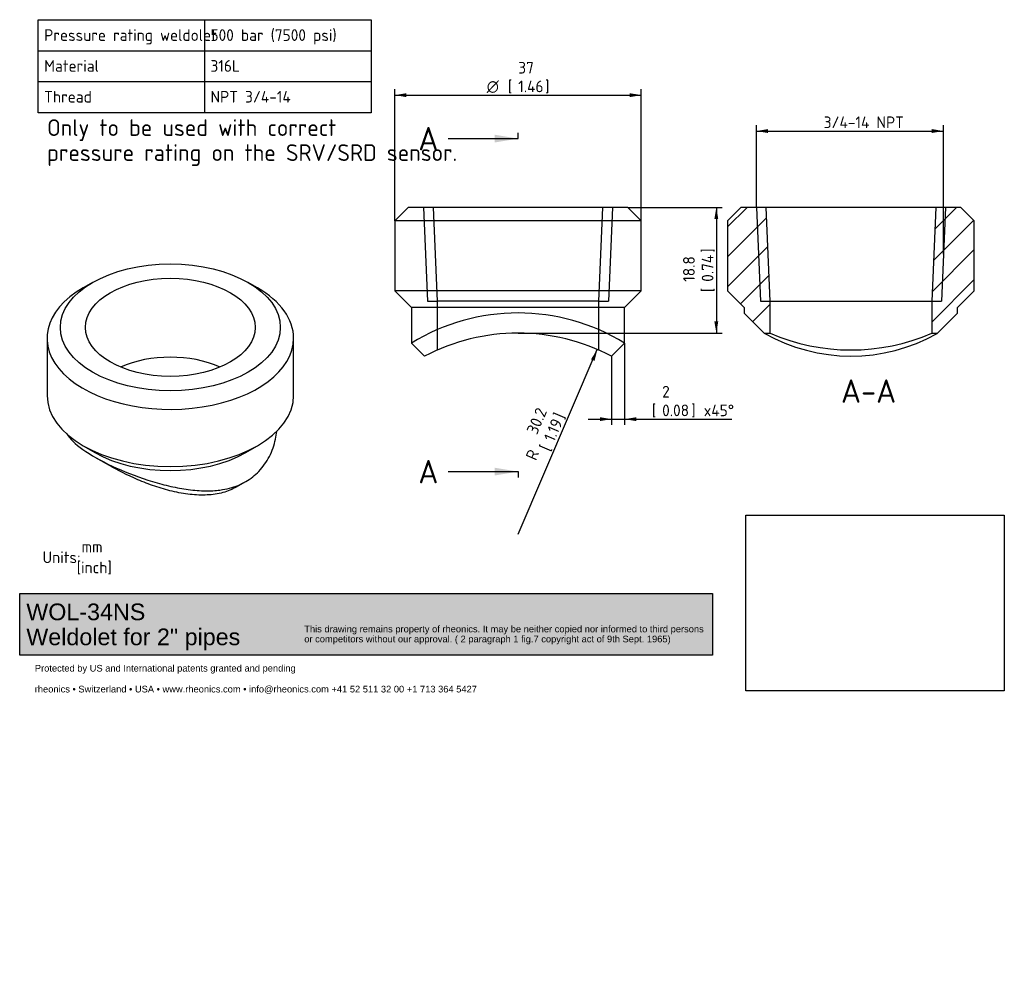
# Model space of a CAD drawing. Header units: millimetres. Extents: x 0 to 296, y -85 to 203.
import ezdxf
from ezdxf.entities.mleader import LeaderData, LeaderLine
from ezdxf.enums import TextEntityAlignment as Align
from ezdxf.lldxf.tags import DXFTag
from ezdxf.math import Vec2, Vec3

# ---------------------------------------------------------------- set-up
doc = ezdxf.new("R2010")
doc.units = ezdxf.units.MM
doc.layers.add('10735_A', color=7, linetype='Continuous')
doc.layers.add('Default', color=7, linetype='Continuous')
doc.styles.add('SEACAD_Solid_Edge_ISO', font='seiso.ttf')
doc.styles.add('SEACAD_Solid_Edge_ISO1_Symbols', font='semeci1.ttf')
tags = doc.linetypes.add('CENTER2', pattern=[28.575, 19.05, -3.175, 3.175, -3.175]).pattern_tags.tags
tags[10:11] = [DXFTag(74, 4), DXFTag(75, 0), DXFTag(340, '0'), DXFTag(46, 0.0), DXFTag(50, 0.0), DXFTag(44, 0.0), DXFTag(45, 0.0)]
tags[8:9] = [DXFTag(74, 4), DXFTag(75, 0), DXFTag(340, '0'), DXFTag(46, 0.0), DXFTag(50, 0.0), DXFTag(44, 0.0), DXFTag(45, 0.0)]
tags[6:7] = [DXFTag(74, 4), DXFTag(75, 0), DXFTag(340, '0'), DXFTag(46, 0.0), DXFTag(50, 0.0), DXFTag(44, 0.0), DXFTag(45, 0.0)]
tags[4:5] = [DXFTag(74, 4), DXFTag(75, 0), DXFTag(340, '0'), DXFTag(46, 0.0), DXFTag(50, 0.0), DXFTag(44, 0.0), DXFTag(45, 0.0)]
tags = doc.linetypes.add('HIDDEN2', pattern=[4.7625, 3.175, -1.5875]).pattern_tags.tags
tags[6:7] = [DXFTag(74, 4), DXFTag(75, 0), DXFTag(340, '0'), DXFTag(46, 0.0), DXFTag(50, 0.0), DXFTag(44, 0.0), DXFTag(45, 0.0)]
tags[4:5] = [DXFTag(74, 4), DXFTag(75, 0), DXFTag(340, '0'), DXFTag(46, 0.0), DXFTag(50, 0.0), DXFTag(44, 0.0), DXFTag(45, 0.0)]
doc.dimstyles.new('Rheonics_Publish', dxfattribs={"dimtxt": 3.5, "dimasz": 3.5, "dimexe": 1.75, "dimexo": 0, "dimgap": 0.875, "dimtad": 1, "dimdec": 1, "dimlfac": 0.5, "dimdsep": 46, "dimtxsty": 'SEACAD_Solid_Edge_ISO', "dimblk1": '_SE_FILLED', "dimblk2": '_SE_FILLED', "dimsah": 1, "dimcen": 1.75, "dimazin": 0, "dimtfac": 0.5, "dimtdec": 3, "dimtmove": 0, "dimatfit": 3, "dimfxl": 1, "dimarcsym": 0})
picture_1 = doc.add_image_def('image1.jpg', size_in_pixel=(1363, 928))

# ---------------------------------------------------------------- blocks, each defined once
blk = doc.blocks.new('_DOT')
at = {"color": 0}
blk.add_line((0, 0), (-1, 0), dxfattribs=at)
at = {"color": 0, "const_width": 0.333}
blk.add_lwpolyline([(-0.1665, 0, 1), (0.1665, 0, 1)], format="xyb", close=True, dxfattribs=at)
blk = doc.blocks.new('SE')
at = {"layer": 'Default', "color": 7, "linetype": 'Continuous'}
for p, q in [((55.73, 203.01), (55.73, 193.69)), ((5.73, 193.69), (105.73, 193.69)), ((55.73, 193.69), (55.73, 184.43)), ((5.73, 184.43), (105.73, 184.43)), ((55.73, 184.43), (55.73, 175.11))]:
    blk.add_line(p, q, dxfattribs=at)
blk.add_lwpolyline([(5.73, 175.11), (5.73, 203.01), (105.73, 203.01), (105.73, 175.11), (5.73, 175.11)], dxfattribs=at)
at = {"layer": 'Default', "color": 7, "linetype": 'Continuous', "style": 'SEACAD_Solid_Edge_ISO'}
for s, p in [('Pressure rating weldolet', (7.57, 200.14)), ('500 bar (7500 psi)', (57.49, 200.14)), ('Material', (7.57, 190.89)), ('316L', (57.49, 190.89)), ('Thread', (7.57, 181.64)), ('NPT 3/4-14', (57.49, 181.64))]:
    blk.add_text(s, height=3.5, dxfattribs=at).set_placement(p, align=Align.TOP_LEFT)
blk = doc.blocks.new('SE1')
at = {"layer": '10735_A', "color": 7, "linetype": 'Continuous'}
for p, q in [((116.77, 146.68), (112.77, 142.68)), ((182.77, 146.68), (116.77, 146.68)), ((186.77, 142.68), (182.77, 146.68)), ((186.77, 142.68), (112.77, 142.68)), ((112.77, 142.68), (112.77, 121.68)), ((186.77, 121.68), (186.77, 142.68)), ((186.77, 121.68), (112.77, 121.68)), ((112.77, 121.68), (117.77, 116.68)), ((181.77, 116.68), (186.77, 121.68)), ((181.77, 116.68), (117.77, 116.68)), ((117.77, 116.68), (117.77, 105.98)), ((181.77, 105.98), (181.77, 116.68)), ((117.77, 105.98), (121.7, 102.05)), ((177.84, 102.05), (181.77, 105.98))]:
    blk.add_line(p, q, dxfattribs=at)
at = {"layer": '10735_A', "color": 7, "linetype": 'HIDDEN2'}
for p, q in [((121.4, 146.68), (122.63, 118.57)), ((124.3, 146.68), (125.53, 118.57)), ((174.01, 118.57), (175.24, 146.68)), ((178.14, 146.68), (176.91, 118.57)), ((122.63, 118.57), (125.53, 118.57)), ((174.01, 118.57), (125.53, 118.57)), ((125.53, 118.57), (125.53, 103.89)), ((174.01, 103.9), (174.01, 118.57)), ((174.01, 118.57), (176.91, 118.57))]:
    blk.add_line(p, q, dxfattribs=at)
at = {"layer": '10735_A', "color": 7, "linetype": 'Continuous'}
for centre, radius, start, end in [((149.77, 53.84), 61.18, 58.462, 121.538), ((149.77, 48.68), 60.3, 62.2592, 117.7408)]:
    blk.add_arc(centre, radius, start, end, dxfattribs=at)
blk = doc.blocks.new('SE3')
at = {"color": 7, "linetype": 'Continuous', "style": 'SEACAD_Solid_Edge_ISO'}
blk.add_text('A', height=7, dxfattribs=at).set_placement((119.86, 170.83), align=Align.TOP_LEFT)
blk = doc.blocks.new('SE4')
at = {"color": 7, "linetype": 'Continuous', "style": 'SEACAD_Solid_Edge_ISO'}
blk.add_text('A', height=7, dxfattribs=at).set_placement((119.86, 70.92), align=Align.TOP_LEFT)
blk = doc.blocks.new('SEANNOT_GROUP2')
at = {"linetype": 'Continuous'}
blk.add_hatch(color=7, dxfattribs=at).paths.add_polyline_path([(142.77, 166.17), (149.77, 167.33), (142.77, 168.5)])
at = {"color": 7, "linetype": 'Continuous'}
blk.add_lwpolyline([(128.77, 167.33), (149.77, 167.33)], dxfattribs=at)
blk = doc.blocks.new('SEANNOT_GROUP3')
at = {"linetype": 'Continuous'}
blk.add_hatch(color=7, dxfattribs=at).paths.add_polyline_path([(142.77, 66.26), (149.77, 67.42), (142.77, 68.59)])
at = {"color": 7, "linetype": 'Continuous'}
blk.add_lwpolyline([(128.77, 67.42), (149.77, 67.42)], dxfattribs=at)
blk = doc.blocks.new('SE2')
at = {"layer": 'Default', "color": 7, "linetype": 'CENTER2'}
for p, q in [((149.77, 167.33), (149.77, 169.08)), ((149.77, 67.42), (149.77, 65.67))]:
    blk.add_line(p, q, dxfattribs=at)
at = {"layer": 'Default', "color": 7, "linetype": 'CENTER2', "const_width": 0.0005}
blk.add_lwpolyline([(149.77, 167.33), (149.77, 67.42)], dxfattribs=at)
at = {"layer": 'Default'}
for name in ['SE3', 'SEANNOT_GROUP2', 'SE4', 'SEANNOT_GROUP3']:
    blk.add_blockref(name, (0, 0), dxfattribs=at)
blk = doc.blocks.new('SE5')
at = {"layer": '10735_A', "linetype": 'Continuous'}
h = blk.add_hatch(dxfattribs=at)
h.set_pattern_fill('LINE', scale=2, angle=45, style=0)
h.paths.add_polyline_path([(223.68, 108.98), (225.44, 108.98), (225.44, 118.57), (224.21, 146.68), (216.68, 146.68), (212.68, 142.68), (212.68, 121.68), (217.68, 116.68), (217.68, 114.97)])
h = blk.add_hatch(dxfattribs=at)
h.set_pattern_fill('LINE', scale=2, angle=45, style=0)
h.paths.add_polyline_path([(281.68, 114.98), (281.68, 116.68), (286.68, 121.68), (286.68, 142.68), (282.68, 146.68), (275.15, 146.68), (273.92, 118.57), (273.92, 108.98), (275.68, 108.98)])
at = {"layer": '10735_A', "color": 7, "linetype": 'Continuous'}
for p, q in [((212.68, 142.68), (216.68, 146.68)), ((224.21, 146.68), (216.68, 146.68)), ((221.31, 146.68), (222.54, 118.57)), ((275.15, 146.68), (224.21, 146.68)), ((225.44, 118.57), (224.21, 146.68)), ((275.15, 146.68), (273.92, 118.57)), ((282.68, 146.68), (275.15, 146.68)), ((278.05, 146.68), (276.82, 118.57)), ((282.68, 146.68), (286.68, 142.68)), ((212.68, 142.68), (212.68, 121.68)), ((286.68, 121.68), (286.68, 142.68)), ((212.68, 121.68), (217.68, 116.68)), ((281.68, 116.68), (286.68, 121.68)), ((222.54, 118.57), (225.44, 118.57)), ((225.44, 118.57), (273.92, 118.57)), ((225.44, 108.98), (225.44, 118.57)), ((273.92, 118.57), (273.92, 108.98)), ((273.92, 118.57), (276.82, 118.57)), ((217.68, 116.68), (217.68, 114.97)), ((281.68, 114.98), (281.68, 116.68)), ((223.68, 108.98), (217.68, 114.97)), ((281.68, 114.98), (275.68, 108.98)), ((223.68, 108.98), (225.44, 108.98)), ((273.92, 108.98), (275.68, 108.98)), ((275.66, 108.97), (275.67, 108.97))]:
    blk.add_line(p, q, dxfattribs=at)
for centre, radius, start, end in [((253.79, 182.05), 76.18, 241.7025, 241.7667), ((249.68, 154.55), 52.47, 240.2946, 299.5348), ((249.68, 164.57), 60.64, 246.4391, 293.5609), ((249.68, 154.55), 52.47, 299.6516, 299.7054)]:
    blk.add_arc(centre, radius, start, end, dxfattribs=at)
blk = doc.blocks.new('DMBLK1')
at = {"layer": 'Default', "linetype": 'Continuous'}
for points in [[(224.81, 170.19), (221.31, 169.6), (224.81, 169.02)], [(273.93, 170.19), (273.93, 169.02), (277.43, 169.6)]]:
    blk.add_hatch(color=7, dxfattribs=at).paths.add_polyline_path(points)
at = {"layer": 'Default', "color": 7, "linetype": 'Continuous'}
for p, q in [((221.31, 146.68), (221.31, 171.35)), ((221.31, 169.6), (277.43, 169.6)), ((277.43, 132.63), (277.43, 171.35))]:
    blk.add_line(p, q, dxfattribs=at)
at = {"layer": 'Default', "color": 7, "linetype": 'Continuous', "style": 'SEACAD_Solid_Edge_ISO'}
blk.add_text('3/4-14 NPT', height=3.5, dxfattribs=at).set_placement((241.49, 173.98), align=Align.TOP_LEFT)
blk = doc.blocks.new('_SE_FILLED')
at = {"color": 0}
blk.add_line((0, 0), (-1, 0), dxfattribs=at)
blk.add_solid([(0, 0), (-1, -0.1665), (-1, 0.1665), (0, 0)], dxfattribs=at)
blk = doc.blocks.new('DMBLK2')
at = {"layer": 'Default', "linetype": 'Continuous'}
for points in [[(209.86, 143.18), (209.28, 146.68), (208.69, 143.18)], [(209.86, 112.48), (208.69, 112.48), (209.28, 108.98)]]:
    blk.add_hatch(color=7, dxfattribs=at).paths.add_polyline_path(points)
at = {"layer": 'Default', "color": 7, "linetype": 'Continuous'}
for p, q in [((182.77, 146.68), (211.03, 146.68)), ((209.28, 146.68), (209.28, 108.98)), ((149.77, 108.98), (211.03, 108.98))]:
    blk.add_line(p, q, dxfattribs=at)
at = {"layer": 'Default', "color": 7, "linetype": 'Continuous', "style": 'SEACAD_Solid_Edge_ISO'}
for s, p in [('18.8', (199.3, 124.37)), (']', (204.9, 133.12)), ('0.74', (204.9, 124.37)), ('[', (204.9, 121.27))]:
    blk.add_text(s, height=3.5, rotation=90, dxfattribs=at).set_placement(p, align=Align.TOP_LEFT)
blk = doc.blocks.new('DMBLK3')
at = {"layer": 'Default', "linetype": 'Continuous'}
for points in [[(116.27, 180.96), (112.77, 180.38), (116.27, 179.79)], [(183.27, 180.96), (183.27, 179.79), (186.77, 180.38)]]:
    blk.add_hatch(color=7, dxfattribs=at).paths.add_polyline_path(points)
at = {"layer": 'Default', "color": 7, "linetype": 'Continuous'}
for p, q in [((112.77, 142.68), (112.77, 182.13)), ((112.77, 180.38), (186.77, 180.38)), ((186.77, 132.18), (186.77, 182.13))]:
    blk.add_line(p, q, dxfattribs=at)
for s, style, p in [('37', 'SEACAD_Solid_Edge_ISO', (149.84, 190.35)), ('O', 'SEACAD_Solid_Edge_ISO1_Symbols', (140.39, 184.75)), ('[', 'SEACAD_Solid_Edge_ISO', (146.74, 184.75)), ('1.46', 'SEACAD_Solid_Edge_ISO', (149.84, 184.75)), (']', 'SEACAD_Solid_Edge_ISO', (157.88, 184.75))]:
    blk.add_text(s, height=3.5, dxfattribs=dict(at, style=style)).set_placement(p, align=Align.TOP_LEFT)
blk = doc.blocks.new('DMBLK4')
at = {"layer": 'Default', "linetype": 'Continuous'}
for points in [[(174.34, 82.58), (177.84, 83.16), (174.34, 83.74)], [(185.27, 82.58), (185.27, 83.74), (181.77, 83.16)]]:
    blk.add_hatch(color=7, dxfattribs=at).paths.add_polyline_path(points)
at = {"layer": 'Default', "color": 7, "linetype": 'Continuous'}
for p, q in [((181.77, 105.98), (181.77, 81.41)), ((177.84, 102.05), (177.84, 81.41)), ((170.84, 83.16), (213.96, 83.16))]:
    blk.add_line(p, q, dxfattribs=at)
at = {"layer": 'Default', "color": 7, "linetype": 'Continuous', "style": 'SEACAD_Solid_Edge_ISO'}
for s, p in [('2', (193.02, 93.14)), ('[', (189.92, 87.54)), ('0.08', (193.02, 87.54)), (']', (201.77, 87.54)), ('x45°', (205.5, 87.54))]:
    blk.add_text(s, height=3.5, dxfattribs=at).set_placement(p, align=Align.TOP_LEFT)
blk = doc.blocks.new('DMBLK5')
at = {"layer": 'Default', "linetype": 'Continuous'}
blk.add_hatch(color=7, dxfattribs=at).paths.add_polyline_path([(171.66, 101.1), (172.73, 100.64), (173.57, 104.08)])
at = {"layer": 'Default', "color": 7, "linetype": 'Continuous'}
blk.add_line((149.77, 48.68), (173.57, 104.08), dxfattribs=at)
at = {"layer": 'Default', "color": 7, "linetype": 'Continuous', "style": 'SEACAD_Solid_Edge_ISO'}
for s, p in [('30.2', (152.23, 79.68)), ('1.19', (157.38, 77.47)), (']', (160.3, 84.26)), ('R', (151.93, 71.89)), ('[', (156.15, 74.62))]:
    blk.add_text(s, height=3.5, rotation=66.7486, dxfattribs=at).set_placement(p, align=Align.TOP_LEFT)
blk = doc.blocks.new('SE6')
at = {"layer": '10735_A', "color": 7, "linetype": 'Continuous'}
for p, q in [((22.11, 124.18), (19.28, 122.55)), ((71.61, 122.55), (68.78, 124.18)), ((8.44, 107.45), (8.44, 90.3)), ((82.44, 90.3), (82.44, 107.45)), ((19.28, 75.19), (22.82, 73.15)), ((68.07, 73.15), (71.61, 75.19)), ((22.82, 71.77), (27.06, 69.32)), ((65.29, 62.81), (68.07, 64.42))]:
    blk.add_line(p, q, dxfattribs=at)
for major_axis in [(-33, 0), (-25.47, 0)]:
    blk.add_ellipse((45.44, 110.71), major_axis=major_axis, ratio=0.57735, dxfattribs=at)
for centre, major_axis, start_param, end_param in [((45.44, 107.45), (37, 0), 2.356194, 6.283185), ((45.44, 107.45), (37, 0), 0, 0.785398), ((45.44, 87.76), (24.24, 0), 0.908044, 2.233548), ((45.44, 90.3), (37, 0), 3.141593, 6.283185), ((45.44, 86.22), (32, 0), 3.926991, 5.497787)]:
    blk.add_ellipse(centre, major_axis=major_axis, ratio=0.57735, start_param=start_param, end_param=end_param, dxfattribs=at)
for points, knots in [([(14.35, 78.73), (14.47, 78.54), (15.61, 76.89), (19.52, 73.44), (28.79, 68.43), (38.14, 64.9), (45.52, 62.93), (50.89, 61.94), (55.84, 61.55), (59.96, 61.77), (63.18, 62.39), (65.78, 63.22), (67.32, 64.03), (68.07, 64.42)], [0.6643324, 0.6643324, 0.6643324, 0.6643324, 0.6715788, 0.7301332, 0.7897457, 0.8473535, 0.875027, 0.9017786, 0.9293884, 0.9524379, 0.9690227, 0.9848571, 1, 1, 1, 1]), ([(68.07, 64.42), (68.07, 64.42), (69.53, 65.26), (72.32, 67.48), (75.4, 71.87), (76.88, 76.14), (77.27, 78.72), (77.35, 79.5)], [0, 0, 0, 0, 0.0000025, 0.0302322, 0.0639286, 0.0981217, 0.1129642, 0.1129642, 0.1129642, 0.1129642]), ([(65.29, 62.81), (64.05, 62.1), (61.28, 60.95), (56.52, 60.26), (51.35, 60.45), (46.02, 61.43), (40.7, 62.98), (34.04, 65.58), (29.57, 67.87), (27.06, 69.32), (27.06, 69.32)], [0, 0, 0, 0, 0.0304421, 0.0615538, 0.0929694, 0.1251262, 0.1567573, 0.188646, 0.2503276, 0.2503318, 0.2503318, 0.2503318, 0.2503318])]:
    blk.add_open_spline(points, degree=3, knots=knots, dxfattribs=at)
blk = doc.blocks.new('Block1')
at = {"layer": 'Default', "linetype": 'Continuous'}
blk.add_hatch(color=7, dxfattribs=at).paths.add_polyline_path([(207.88, 0), (0, 0), (0, -18.48), (207.88, -18.48)])
at = {"layer": 'Default', "color": 7, "linetype": 'Continuous'}
for p, q in [((0, 0), (207.88, 0)), ((0, -18.48), (0, 0)), ((207.88, 0), (207.88, -18.48)), ((207.88, -18.48), (0, -18.48))]:
    blk.add_line(p, q, dxfattribs=at)
image = blk.add_image(picture_1, insert=(217.94, -29.22), size_in_units=(77.52, 52.78))
image.dxf.flags = 7
ml = blk.add_multileader_mtext('Standard', dxfattribs=at)
ml.set_content('{\\pxsm0.9;\\fArial|b0||i0||c0|p34;\\W1.;This drawing remains property of rheonics. It may be neither copied nor informed to third persons \\Por competitors without our approval. ( 2 paragraph 1 fig.7 copyright act of 9th Sept. 1965)\\P}', color=7)
ml.set_leader_properties()
ml.set_arrow_properties(name='DOT')
ml.build(insert=Vec2(0, 0))
ml.multileader.update_dxf_attribs({"leader_type": 0, "dogleg_length": 0, "arrow_head_size": 2})
ctx = ml.context
ctx.base_point, ctx.char_height, ctx.arrow_head_size, ctx.landing_gap_size = Vec3(83.4, -10.93), 2, 2, 0.7
ctx.mtext.insert = Vec3(85.4, -9.64)
ml = blk.add_multileader_mtext('Standard', dxfattribs=at)
ml.set_content('{\\pxsm0.9;\\fArial|b0||i0||c0|p34;\\W1.;Protected by US and International patents granted and pending\\P}', color=7)
ml.set_leader_properties()
ml.set_arrow_properties(name='DOT')
ml.build(insert=Vec2(0, 0))
ml.multileader.update_dxf_attribs({"leader_type": 0, "dogleg_length": 0, "arrow_head_size": 2})
ctx = ml.context
ctx.base_point, ctx.char_height, ctx.arrow_head_size, ctx.landing_gap_size = Vec3(2.55, -22.7), 2, 2, 0.7
ctx.mtext.insert = Vec3(4.55, -21.41)
ml = blk.add_multileader_mtext('Standard', dxfattribs=at)
ml.set_content('{\\pxsm0.9;\\fArial|b0||i0||c0|p34;\\W1.;rheonics • Switzerland • USA • www.rheonics.com • info@rheonics.com +41 52 511 32 00 +1 713 364 5427\\P}', color=7)
ml.set_leader_properties()
ml.set_arrow_properties(name='DOT')
ml.build(insert=Vec2(0, 0))
ml.multileader.update_dxf_attribs({"leader_type": 0, "dogleg_length": 0, "arrow_head_size": 2})
ctx = ml.context
ctx.base_point, ctx.char_height, ctx.arrow_head_size, ctx.landing_gap_size = Vec3(2.52, -28.97), 2, 2, 0.7
ctx.mtext.insert = Vec3(4.52, -27.68)

msp = doc.modelspace()

# ---------------------------------------------------------------- block references
at = {"layer": 'Default'}
for name in ['SE', 'SE2', 'SE1', 'SE5', 'SE6']:
    msp.add_blockref(name, (0, 0), dxfattribs=at)
at = {"layer": 'Default', "color": 7}
msp.add_blockref('Block1', (0.23, 30.84), dxfattribs=at)

# ---------------------------------------------------------------- texts
at = {"layer": 'Default', "color": 7, "linetype": 'Continuous', "style": 'SEACAD_Solid_Edge_ISO'}
msp.add_text(' A-A', height=7, dxfattribs=at).set_placement((242.44, 95.09), align=Align.TOP_LEFT)

# ---------------------------------------------------------------- dimensions: what is measured, and where the dimension line sits
at = {"layer": 'Default', "color": 7, "linetype": 'Continuous'}
for base, p1, p2, text, picture, middle in [((186.77, 180.38), (112.77, 142.68), (186.77, 132.18), '\\A1;%%C <>', 'DMBLK3', (149.77, 180.38)), ((277.43, 169.6), (221.31, 146.68), (277.43, 132.63), '\\A1;{} 3/4-14 NPT', 'DMBLK1', (249.37, 169.6)), ((181.77, 83.16), (177.84, 102.05), (181.77, 105.98), '\\A1;<> x45°', 'DMBLK4', (188.7, 83.16))]:
    dim = msp.add_linear_dim(base=base, p1=p1, p2=p2, text=text, dimstyle='Rheonics_Publish', override={"dimpost": '\\X'}, dxfattribs=at)
    dim.commit()
    dim.dimension.update_dxf_attribs({"geometry": picture, "text_midpoint": middle, "dimtype": 160})
dim = msp.add_linear_dim(base=(209.27543675, 108.98075631), p1=(182.77, 146.68075631), p2=(149.77, 108.98075631), angle=90, text='\\A1;<>', dimstyle='Rheonics_Publish', override={"dimpost": '\\X'}, dxfattribs=at)
dim.commit()
dim.dimension.update_dxf_attribs({"geometry": 'DMBLK2', "text_midpoint": (209.27543675, 127.83075574), "dimtype": 160})
dim = msp.add_radius_dim(center=(149.77, 48.680756), mpoint=(173.574374, 104.0833), text='\\A1;<>', dimstyle='Rheonics_Publish', override={"dimpost": '\\X', "dimtolj": 1}, dxfattribs=at)
dim.commit()
dim.dimension.update_dxf_attribs({"geometry": 'DMBLK5', "text_midpoint": (161.672187, 76.382028), "dimtype": 164})

# ---------------------------------------------------------------- leaders
ml = msp.add_multileader_mtext('Standard', dxfattribs=at)
ml.set_content('{\\pxsm0.9;\\fSolid Edge ISO|b1||i0||c0|p34;\\W1.;Only to be used with correct\\Ppressure rating on the SRV/SRD sensor.\\P}', color=7)
ml.set_leader_properties()
ml.set_arrow_properties(name='DOT')
ml.build(insert=Vec2(0, 0))
ml.multileader.update_dxf_attribs({"leader_type": 0, "dogleg_length": 0, "arrow_head_size": 5})
ctx = ml.context
ctx.base_point, ctx.char_height, ctx.arrow_head_size, ctx.landing_gap_size = Vec3(6.46, 169.94), 5, 5, 1.75
ctx.mtext.insert = Vec3(8.46, 173.13)
ml = msp.add_multileader_mtext('Standard', dxfattribs=at)
ml.set_content('{\\pxsm0.9;\\fSolid Edge ISO|b0||i0||c0|p34;\\W1.;mm\\P}', color=7)
ml.set_leader_properties()
ml.set_arrow_properties(name='DOT')
ml.build(insert=Vec2(0, 0))
ml.multileader.update_dxf_attribs({"leader_type": 0, "dogleg_length": 0, "arrow_head_size": 3.5})
ctx = ml.context
ctx.base_point, ctx.char_height, ctx.arrow_head_size, ctx.landing_gap_size = Vec3(16.82, 44.89), 3.5, 3.5, 1.23
ctx.mtext.insert = Vec3(18.82, 46.64)
ml = msp.add_multileader_mtext('Standard', dxfattribs=at)
ml.set_content('{\\pxsm0.9;\\fSolid Edge ISO|b0||i0||c0|p34;\\W1.;Units:\\P}', color=7)
ml.set_leader_properties()
ml.set_arrow_properties(name='DOT')
ml.build(insert=Vec2(0, 0))
ml.multileader.update_dxf_attribs({"leader_type": 0, "dogleg_length": 0, "arrow_head_size": 3.5})
ctx = ml.context
ctx.base_point, ctx.char_height, ctx.arrow_head_size, ctx.landing_gap_size = Vec3(5.1, 41.7), 3.5, 3.5, 1.23
ctx.mtext.insert = Vec3(7.1, 43.46)
ml = msp.add_multileader_mtext('Standard', dxfattribs=at)
ml.set_content('{\\pxsm0.9;\\fSolid Edge ISO|b0||i0||c0|p34;\\W1.;[inch]\\P}', color=7)
ml.set_leader_properties()
ml.build(insert=Vec2(0, 0))
ml.multileader.update_dxf_attribs({"dogleg_length": 0, "arrow_head_size": 0.805})
ctx = ml.context
ctx.base_point, ctx.char_height, ctx.arrow_head_size, ctx.landing_gap_size = Vec3(15.35, 38.65), 3.5, 0.805, 1.23
ctx.mtext.insert = Vec3(17.35, 40.41)
ml = msp.add_multileader_mtext('Standard', dxfattribs=at)
ml.set_content('{\\pxsm0.9;\\fArial|b0||i0||c0|p34;\\W1.;WOL-34NS\\PWeldolet for 2" pipes\\P}', color=7)
ml.set_leader_properties()
ml.set_arrow_properties(name='DOT')
ml.build(insert=Vec2(0, 0))
ml.multileader.update_dxf_attribs({"leader_type": 0, "dogleg_length": 0, "arrow_head_size": 5})
ctx = ml.context
ctx.base_point, ctx.char_height, ctx.arrow_head_size, ctx.landing_gap_size = Vec3(0.22, 24.65), 5, 5, 1.75
ctx.mtext.insert = Vec3(2.22, 27.84)

doc.saveas('drawing.dxf')
